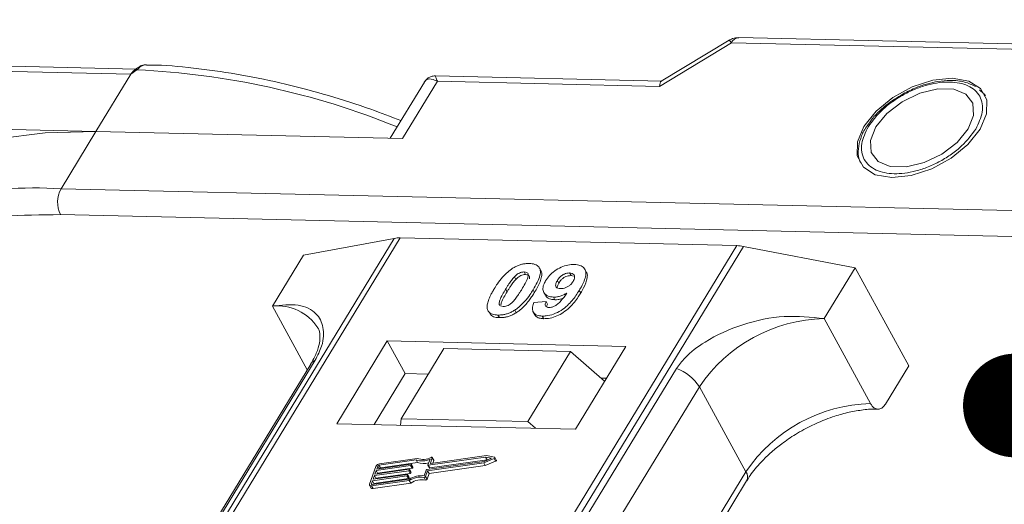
# Model space of a CAD drawing. Header units: millimetres. Extents: x 1675 to 3137, y 343 to 1376.
# Tile 82 of 84: x 2945 to 2992, y 1165 to 1188. Entities that reach past the tile are written whole.
import ezdxf

# ---------------------------------------------------------------- set-up
doc = ezdxf.new("R2010")
doc.units = ezdxf.units.MM
doc.styles.get("Standard").update_dxf_attribs({"font": '仿宋_GB2312.ttf', "width": 0.8})
doc.dimstyles.new('ISO-25.1', dxfattribs={"dimtxt": 6, "dimasz": 5, "dimexe": 3.5, "dimexo": 0.625, "dimgap": 1.5, "dimtad": 1, "dimtoh": 1, "dimtxsty": 'Standard', "dimcen": 2.5, "dimadec": 0, "dimazin": 0, "dimtfac": 1, "dimtmove": 0, "dimatfit": 3, "dimfxl": 0, "dimarcsym": 0})

msp = doc.modelspace()

# ---------------------------------------------------------------- linework, layer by layer
at = {"color": 7, "linetype": 'Continuous', "lineweight": 15}
for p, q in [((3017.103, 1186.543), (2979.363, 1187.409)), ((2975.535, 1185.061), (2978.998, 1187.159)), ((2978.886, 1187.282), (2975.624, 1185.304)), ((2978.998, 1187.159), (3016.738, 1186.293)), ((2950.321, 1185.897), (2915.784, 1186.689)), ((2915.881, 1186.429), (2950.064, 1185.645)), ((2950.064, 1185.645), (2948.384, 1182.883)), ((2950.363, 1185.856), (2950.064, 1185.645)), ((2975.644, 1185.316), (2964.738, 1185.566)), ((2964.209, 1185.268), (2962.559, 1182.558)), ((2963.154, 1182.544), (2964.835, 1185.306)), ((2964.835, 1185.306), (2975.535, 1185.061)), ((2991.145, 1184.72), (2990.949, 1184.894)), ((2991.175, 1184.7), (2991.243, 1184.609)), ((2948.384, 1182.883), (2934.44, 1183.203)), ((2985.649, 1183.305), (2985.542, 1183.153)), ((2946.703, 1180.121), (2948.384, 1182.883)), ((2948.384, 1182.883), (2963.154, 1182.544)), ((3012.069, 1178.621), (2946.703, 1180.121)), ((3012.04, 1177.377), (2946.674, 1178.877)), ((2962.757, 1177.733), (2940.968, 1141.923)), ((2941.237, 1141.917), (2963.043, 1177.754)), ((2958.38, 1176.927), (2962.757, 1177.733)), ((2963.043, 1177.754), (2979.26, 1177.382)), ((2979.26, 1177.382), (2957.454, 1141.545)), ((2957.787, 1141.538), (2979.576, 1177.347)), ((2979.576, 1177.347), (2984.958, 1176.318)), ((2958.38, 1176.927), (2956.886, 1174.472)), ((2969.019, 1176.114), (2969.088, 1175.988)), ((2969.817, 1176.184), (2969.748, 1176.31)), ((2971.273, 1175.938), (2971.204, 1176.064)), ((2972.004, 1176.119), (2971.935, 1176.245)), ((2983.464, 1173.862), (2984.958, 1176.318)), ((2984.958, 1176.318), (2987.544, 1171.59)), ((2968.547, 1175.88), (2968.616, 1175.754)), ((2970.619, 1175.705), (2970.688, 1175.578)), ((2971.273, 1175.938), (2971.401, 1175.912)), ((2968.125, 1175.29), (2968.194, 1175.163)), ((2969.517, 1175.128), (2969.448, 1175.254)), ((2969.965, 1175.125), (2970.034, 1174.999)), ((2971.74, 1175.099), (2971.671, 1175.225)), ((2969.489, 1174.646), (2970.073, 1174.685)), ((2970.073, 1174.685), (2970.142, 1174.559)), ((2970.43, 1174.901), (2970.499, 1174.774)), ((2956.886, 1174.472), (2958.568, 1171.397)), ((2967.33, 1174.173), (2967.399, 1174.047)), ((2968.562, 1174.271), (2968.631, 1174.145)), ((2969.454, 1174.181), (2969.523, 1174.054)), ((2967.755, 1174.036), (2967.824, 1173.91)), ((2969.888, 1173.987), (2969.957, 1173.861)), ((2985.705, 1169.765), (2983.464, 1173.862)), ((2962.417, 1172.79), (2959.989, 1168.8)), ((2973.91, 1172.526), (2962.417, 1172.79)), ((2962.417, 1172.79), (2963.279, 1171.214)), ((2963.085, 1169.04), (2965.14, 1172.416)), ((2971.245, 1172.276), (2965.14, 1172.416)), ((2971.245, 1172.276), (2969.191, 1168.9)), ((2972.89, 1170.849), (2971.245, 1172.276)), ((2971.482, 1168.536), (2973.91, 1172.526)), ((2943.634, 1146.688), (2958.947, 1171.854)), ((2958.732, 1171.667), (2943.42, 1146.501)), ((2976.351, 1171.454), (2961.038, 1146.289)), ((2986.424, 1169.748), (2987.544, 1171.59)), ((2963.279, 1171.214), (2961.786, 1168.759)), ((2964.392, 1171.188), (2963.279, 1171.214)), ((2972.976, 1170.991), (2972.719, 1170.997)), ((2962.146, 1145.411), (2977.459, 1170.577)), ((2979.7, 1166.48), (2977.459, 1170.577)), ((2963.062, 1168.729), (2963.085, 1169.04)), ((2963.085, 1169.04), (2969.191, 1168.9)), ((2969.191, 1168.9), (2969.559, 1168.58)), ((2959.989, 1168.8), (2971.482, 1168.536)), ((2963.81, 1167.051), (2962.022, 1166.797)), ((2963.864, 1167.126), (2962.047, 1166.868)), ((2963.879, 1166.925), (2963.81, 1167.051)), ((2964.323, 1166.585), (2967.082, 1166.977)), ((2964.383, 1166.812), (2964.481, 1167.087)), ((2967.159, 1167.19), (2964.399, 1166.798)), ((2964.468, 1166.672), (2967.228, 1167.064)), ((2964.5, 1166.896), (2964.592, 1167.153)), ((2967.203, 1167.263), (2964.516, 1166.882)), ((2964.661, 1167.045), (2964.592, 1167.171)), ((2964.592, 1167.153), (2964.661, 1167.027)), ((2964.614, 1166.896), (2964.661, 1167.027)), ((2967.075, 1166.909), (2967.567, 1167.116)), ((2967.082, 1166.977), (2967.444, 1167.129)), ((2967.144, 1166.783), (2967.636, 1166.99)), ((2967.444, 1167.129), (2967.159, 1167.19)), ((2967.228, 1167.064), (2967.159, 1167.19)), ((2967.591, 1167.181), (2967.203, 1167.263)), ((2967.228, 1167.064), (2967.268, 1167.055)), ((2967.567, 1167.116), (2967.636, 1166.99)), ((2967.675, 1167.045), (2967.606, 1167.171)), ((2961.872, 1166.742), (2961.566, 1165.891)), ((2963.458, 1166.53), (2961.798, 1166.294)), ((2961.823, 1166.365), (2963.483, 1166.601)), ((2961.887, 1166.542), (2961.823, 1166.365)), ((2963.547, 1166.778), (2961.887, 1166.542)), ((2961.956, 1166.416), (2961.887, 1166.542)), ((2961.912, 1166.613), (2963.573, 1166.849)), ((2961.963, 1166.755), (2961.912, 1166.613)), ((2961.956, 1166.416), (2963.616, 1166.652)), ((2962.032, 1166.63), (2961.963, 1166.755)), ((2962.022, 1166.797), (2962.091, 1166.671)), ((2962.091, 1166.671), (2963.879, 1166.925)), ((2963.527, 1166.404), (2963.458, 1166.53)), ((2963.5, 1166.586), (2963.487, 1166.551)), ((2963.556, 1166.425), (2963.487, 1166.551)), ((2963.569, 1166.469), (2963.5, 1166.595)), ((2963.569, 1166.46), (2963.5, 1166.586)), ((2963.616, 1166.652), (2963.547, 1166.778)), ((2963.589, 1166.834), (2963.576, 1166.799)), ((2963.645, 1166.673), (2963.576, 1166.799)), ((2963.658, 1166.717), (2963.589, 1166.844)), ((2963.658, 1166.708), (2963.589, 1166.834)), ((2963.645, 1166.673), (2963.658, 1166.708)), ((2964.195, 1166.29), (2964.294, 1166.564)), ((2964.268, 1166.25), (2964.366, 1166.524)), ((2964.366, 1166.524), (2967.075, 1166.909)), ((2964.435, 1166.398), (2964.366, 1166.524)), ((2964.383, 1166.803), (2964.452, 1166.677)), ((2964.468, 1166.672), (2964.399, 1166.798)), ((2964.435, 1166.398), (2967.144, 1166.783)), ((2964.508, 1166.882), (2964.5, 1166.896)), ((2967.144, 1166.783), (2967.075, 1166.909)), ((2961.708, 1166.046), (2961.658, 1165.904)), ((2961.665, 1165.804), (2963.482, 1166.062)), ((2961.691, 1165.875), (2963.478, 1166.129)), ((2963.369, 1166.281), (2961.708, 1166.046)), ((2961.777, 1165.92), (2961.708, 1166.046)), ((2961.734, 1166.117), (2963.394, 1166.352)), ((2961.798, 1166.294), (2961.734, 1166.117)), ((2961.777, 1165.92), (2963.438, 1166.155)), ((2961.867, 1166.168), (2961.798, 1166.294)), ((2961.854, 1166.134), (2961.867, 1166.168)), ((2961.867, 1166.168), (2963.527, 1166.404)), ((2961.944, 1166.382), (2961.956, 1166.416)), ((2963.438, 1166.155), (2963.369, 1166.281)), ((2963.411, 1166.338), (2963.398, 1166.302)), ((2963.467, 1166.176), (2963.398, 1166.302)), ((2963.479, 1166.221), (2963.411, 1166.347)), ((2963.411, 1166.338), (2963.48, 1166.212)), ((2963.467, 1166.176), (2963.48, 1166.212)), ((2963.551, 1165.936), (2963.482, 1166.062)), ((2963.556, 1166.425), (2963.569, 1166.46)), ((2964.191, 1166.208), (2964.259, 1166.082)), ((2964.337, 1166.124), (2964.268, 1166.25)), ((2964.337, 1166.124), (2964.435, 1166.398)), ((2979.7, 1166.48), (2964.431, 1141.385)), ((2964.728, 1141.378), (2979.734, 1166.039)), ((2961.567, 1165.836), (2961.636, 1165.71)), ((2961.658, 1165.904), (2961.673, 1165.875)), ((2961.734, 1165.678), (2961.665, 1165.804)), ((2961.734, 1165.678), (2963.551, 1165.936)), ((2961.765, 1165.885), (2961.777, 1165.92))]:
    msp.add_line(p, q, dxfattribs=at)
at = {"color": 7, "linetype": 'Continuous', "lineweight": 15, "flags": 128}
for points in [[(2950.363, 1185.856), (2950.347, 1185.866), (2950.332, 1185.873), (2950.319, 1185.878), (2950.307, 1185.88), (2950.298, 1185.88), (2950.291, 1185.876), (2950.286, 1185.87), (2950.283, 1185.861)], [(2989.642, 1185.453), (2988.705, 1185.355), (2987.717, 1185.033), (2986.775, 1184.518), (2985.971, 1183.86), (2985.384, 1183.123), (2985.071, 1182.38), (2985.062, 1181.704), (2985.36, 1181.16), (2985.934, 1180.802), (2986.728, 1180.665), (2987.665, 1180.762), (2988.653, 1181.084), (2989.595, 1181.6), (2990.399, 1182.258), (2990.986, 1182.995), (2991.299, 1183.737), (2991.308, 1184.414), (2991.01, 1184.958), (2990.436, 1185.316), (2989.642, 1185.453)], [(2985.958, 1183.11), (2985.697, 1182.456), (2985.735, 1181.875), (2986.069, 1181.437), (2986.658, 1181.194), (2987.431, 1181.176), (2988.296, 1181.385), (2989.147, 1181.797), (2989.881, 1182.36), (2990.412, 1183.008), (2990.673, 1183.662), (2990.635, 1184.243), (2990.301, 1184.681), (2989.712, 1184.924), (2988.939, 1184.942), (2988.074, 1184.732), (2987.223, 1184.321), (2986.489, 1183.758), (2985.958, 1183.11)], [(2948.384, 1182.883), (2945.932, 1182.825), (2943.633, 1182.536), (2941.513, 1182.02), (2939.595, 1181.282), (2937.9, 1180.33), (2936.446, 1179.174), (2935.25, 1177.828), (2935.07, 1177.577)], [(2964.538, 1167.176), (2964.55, 1167.18), (2964.562, 1167.182), (2964.572, 1167.182), (2964.581, 1167.18), (2964.588, 1167.176), (2964.593, 1167.169), (2964.594, 1167.162), (2964.592, 1167.153)], [(2967.591, 1167.181), (2967.6, 1167.177), (2967.606, 1167.171), (2967.609, 1167.162), (2967.607, 1167.152), (2967.601, 1167.142), (2967.592, 1167.132), (2967.581, 1167.123), (2967.567, 1167.116)], [(2967.636, 1166.99), (2967.65, 1166.997), (2967.661, 1167.006), (2967.67, 1167.016), (2967.676, 1167.026), (2967.678, 1167.036), (2967.675, 1167.045)], [(2963.483, 1166.601), (2963.488, 1166.601), (2963.492, 1166.601), (2963.495, 1166.599), (2963.498, 1166.598), (2963.5, 1166.595), (2963.501, 1166.593), (2963.501, 1166.59), (2963.5, 1166.586)], [(2963.573, 1166.849), (2963.577, 1166.849), (2963.581, 1166.849), (2963.584, 1166.848), (2963.587, 1166.846), (2963.589, 1166.844), (2963.59, 1166.841), (2963.59, 1166.838), (2963.589, 1166.834)], [(2964.399, 1166.798), (2964.395, 1166.798), (2964.391, 1166.798), (2964.388, 1166.799), (2964.385, 1166.801), (2964.383, 1166.803), (2964.382, 1166.806), (2964.382, 1166.809), (2964.383, 1166.812)], [(2964.516, 1166.882), (2964.512, 1166.882), (2964.508, 1166.882), (2964.505, 1166.883), (2964.502, 1166.885), (2964.5, 1166.887), (2964.499, 1166.89), (2964.499, 1166.893), (2964.5, 1166.896)], [(2963.394, 1166.352), (2963.399, 1166.353), (2963.402, 1166.352), (2963.406, 1166.351), (2963.409, 1166.349), (2963.41, 1166.347), (2963.411, 1166.344), (2963.412, 1166.341), (2963.411, 1166.338)], [(2961.665, 1165.804), (2961.639, 1165.802), (2961.615, 1165.805), (2961.595, 1165.811), (2961.579, 1165.821), (2961.568, 1165.835), (2961.562, 1165.852), (2961.561, 1165.87), (2961.566, 1165.891)], [(2961.658, 1165.904), (2961.656, 1165.897), (2961.656, 1165.891), (2961.658, 1165.885), (2961.662, 1165.881), (2961.667, 1165.877), (2961.674, 1165.875), (2961.682, 1165.874), (2961.691, 1165.875)]]:
    msp.add_lwpolyline(points, dxfattribs=at)
at = {"color": 7, "linetype": 'Continuous', "lineweight": 15}
for centre, radius, start, end in [((2979.396, 1186.968), 0.443, 94.3757, 154.3004), ((2978.766, 1187.06), 0.252, 23.1821, 61.5127), ((2948.63, 1147.982), 37.913, 67.8978, 87.3791), ((2945.432, 1162.543), 17.623, 85.8654, 121.5842), ((2947.889, 1179.471), 1.352, 151.2883, 206.0774), ((2963.003, 1176.351), 1.404, 88.3644, 100.0749), ((2979.208, 1175.459), 1.923, 78.9596, 88.4511), ((2957.126, 1172.165), 2.32, 32.7281, 95.9449), ((2983.631, 1166.425), 7.439, 91.2925, 146.0732), ((2959.145, 1171.41), 0.486, 114.0472, 148.0355), ((2975.709, 1169.505), 2.052, 31.4947, 71.765), ((2985.873, 1162.328), 7.439, 91.2925, 146.0732), ((2964.101, 1167.91), 0.907, 251.2927, 294.8085), ((2964.146, 1167.895), 0.819, 249.8549, 298.6145), ((2964.641, 1167.036), 0.0214, 336.1246, 26.8104), ((2962.077, 1166.641), 0.229, 97.4207, 153.8527), ((2962.032, 1166.721), 0.0762, 97.4207, 153.8527), ((2962.101, 1166.595), 0.0769, 97.5763, 152.4403), ((2963.453, 1166.567), 0.0381, 277.4207, 333.8527), ((2963.542, 1166.816), 0.0381, 277.4207, 333.8527), ((2963.611, 1166.69), 0.0381, 277.4207, 333.8527), ((2963.648, 1166.713), 0.011, 336.9348, 26.0002), ((2964.16, 1167.727), 0.85, 250.6487, 287.8017), ((2964.328, 1166.547), 0.0381, 97.4207, 153.8527), ((2964.464, 1166.686), 0.0149, 216.6597, 287.1115), ((2963.364, 1166.319), 0.0381, 277.4207, 333.8527), ((2963.433, 1166.193), 0.0381, 277.4207, 333.8527), ((2964.082, 1165.122), 1.173, 84.4424, 120.9301), ((2963.47, 1166.216), 0.011, 336.9348, 26.0002), ((2964.024, 1165.225), 0.998, 80.3986, 122.9491), ((2963.522, 1166.441), 0.0381, 277.4207, 333.8527), ((2964.093, 1165.099), 0.998, 80.3986, 122.9491), ((2963.559, 1166.464), 0.011, 336.9348, 26.0002), ((2964.201, 1166.281), 0.0736, 261.7629, 334.647), ((2964.27, 1166.155), 0.0736, 261.7629, 334.647), ((2979.359, 1166.232), 0.422, 332.7392, 35.9387), ((2961.708, 1165.763), 0.0892, 216.6597, 287.1115)]:
    msp.add_arc(centre, radius, start, end, dxfattribs=at)
msp.add_ellipse((2975.88, 1184.43), major_axis=(-0.236, 0.883), ratio=0.289398, start_param=0.084261, end_param=0.701056, dxfattribs=at)
for points, knots in [([(2979.363, 1187.405), (2979.256, 1187.402), (2979.087, 1187.396), (2978.946, 1187.304), (2978.893, 1187.27)], [0, 0, 0, 0, 0.626203, 1, 1, 1, 1]), ([(2950.779, 1186.098), (2950.735, 1186.095), (2950.64, 1186.089), (2950.471, 1186.016), (2950.359, 1185.929), (2950.291, 1185.876)], [0, 0, 0, 0, 0.2496368, 0.538323, 1, 1, 1, 1]), ([(2950.82, 1186.099), (2950.815, 1186.1), (2950.775, 1186.112), (2950.695, 1186.088), (2950.581, 1186.04), (2950.471, 1185.958), (2950.397, 1185.888), (2950.363, 1185.856)], [0, 0, 0, 0, 0.0330436, 0.2854264, 0.5318753, 0.785768, 1, 1, 1, 1]), ([(2963.078, 1183.411), (2962.596, 1183.597), (2961.434, 1184.045), (2959.572, 1184.636), (2957.496, 1185.193), (2955.404, 1185.631), (2953.328, 1185.93), (2951.792, 1186.082), (2950.977, 1186.088), (2950.819, 1186.089)], [0, 0, 0, 0, 0.114988, 0.276983, 0.443362, 0.612888, 0.784719, 0.958276, 1, 1, 1, 1]), ([(2950.298, 1185.88), (2950.285, 1185.87), (2950.259, 1185.852), (2950.234, 1185.832), (2950.221, 1185.823)], [0, 0, 0, 0, 0.518796, 1, 1, 1, 1]), ([(2964.736, 1185.566), (2964.672, 1185.562), (2964.562, 1185.556), (2964.378, 1185.471), (2964.294, 1185.374), (2964.248, 1185.322)], [0, 0, 0, 0, 0.3893829, 0.6668621, 1, 1, 1, 1]), ([(2964.737, 1185.56), (2964.737, 1185.562), (2964.736, 1185.586), (2964.759, 1185.503), (2964.81, 1185.372), (2964.835, 1185.306)], [0, 0, 0, 0, 0.044563, 0.521846, 1, 1, 1, 1]), ([(2964.835, 1185.306), (2964.695, 1185.363), (2964.479, 1185.45), (2964.284, 1185.382), (2964.213, 1185.269), (2964.181, 1185.217)], [0, 0, 0, 0, 0.498413, 0.772928, 1, 1, 1, 1]), ([(2985.599, 1183.118), (2985.803, 1183.395), (2986.118, 1183.823), (2986.753, 1184.331), (2987.301, 1184.674), (2987.887, 1184.952), (2988.652, 1185.205), (2989.562, 1185.322), (2990.306, 1185.167), (2990.747, 1184.887), (2990.984, 1184.59), (2991.104, 1184.231), (2991.113, 1183.708), (2990.905, 1183.278), (2990.771, 1183)], [0, 0, 0, 0, 0.1197215, 0.184837, 0.25, 0.3151155, 0.3802785, 0.5, 0.6197215, 0.684837, 0.75, 0.8151155, 0.8802785, 1, 1, 1, 1]), ([(2990.769, 1185.054), (2990.597, 1185.136), (2990.241, 1185.304), (2989.606, 1185.363), (2989, 1185.313), (2988.45, 1185.192), (2987.883, 1185.007), (2987.494, 1184.812), (2987.284, 1184.706)], [0, 0, 0, 0, 0.1912901, 0.3970639, 0.559818, 0.6867563, 0.8302953, 1, 1, 1, 1]), ([(2987.284, 1184.706), (2987.002, 1184.534), (2986.609, 1184.295), (2986.124, 1183.869), (2985.836, 1183.581), (2985.691, 1183.367), (2985.649, 1183.305)], [0, 0, 0, 0, 0.431946, 0.604262, 0.884419, 1, 1, 1, 1]), ([(2985.542, 1183.153), (2985.514, 1183.115), (2985.371, 1182.919), (2985.21, 1182.545), (2985.096, 1182.047), (2985.098, 1181.627), (2985.21, 1181.416), (2985.246, 1181.348)], [0, 0, 0, 0, 0.062547, 0.320218, 0.586185, 0.865747, 1, 1, 1, 1]), ([(2990.771, 1183), (2990.567, 1182.722), (2990.252, 1182.295), (2989.617, 1181.787), (2989.069, 1181.444), (2988.483, 1181.166), (2987.718, 1180.913), (2986.808, 1180.796), (2986.064, 1180.951), (2985.623, 1181.231), (2985.386, 1181.528), (2985.266, 1181.887), (2985.257, 1182.409), (2985.465, 1182.84), (2985.599, 1183.118)], [0, 0, 0, 0, 0.1197215, 0.184837, 0.25, 0.3151155, 0.3802785, 0.5, 0.6197215, 0.684837, 0.75, 0.8151155, 0.8802785, 1, 1, 1, 1]), ([(2946.674, 1178.877), (2945.742, 1178.869), (2943.847, 1178.853), (2941.224, 1178.43), (2939, 1177.737), (2937.39, 1176.997), (2936.652, 1176.469), (2936.391, 1176.282)], [0, 0, 0, 0, 0.228681, 0.464455, 0.706869, 0.896356, 1, 1, 1, 1]), ([(2968.461, 1176.289), (2968.512, 1176.319), (2968.615, 1176.38), (2968.779, 1176.448), (2968.946, 1176.496), (2969.081, 1176.516), (2969.189, 1176.523), (2969.242, 1176.523), (2969.268, 1176.523)], [0, 0, 0, 0, 0.193776, 0.3936, 0.587864, 0.788908, 0.894169, 1, 1, 1, 1]), ([(2969.268, 1176.523), (2969.361, 1176.515), (2969.549, 1176.498), (2969.728, 1176.37), (2969.813, 1176.185), (2969.77, 1175.813), (2969.585, 1175.491), (2969.448, 1175.254)], [0, 0, 0, 0, 0.147566, 0.296688, 0.431278, 0.580404, 1, 1, 1, 1]), ([(2970.052, 1175.693), (2970.107, 1175.776), (2970.22, 1175.941), (2970.481, 1176.171), (2970.793, 1176.348), (2971.132, 1176.462), (2971.336, 1176.469), (2971.443, 1176.473)], [0, 0, 0, 0, 0.197927, 0.397728, 0.597413, 0.790584, 1, 1, 1, 1]), ([(2971.443, 1176.473), (2971.536, 1176.464), (2971.723, 1176.447), (2971.906, 1176.317), (2972.002, 1176.125), (2971.974, 1175.792), (2971.823, 1175.479), (2971.693, 1175.261), (2971.671, 1175.225)], [0, 0, 0, 0, 0.148288, 0.2977445, 0.4437132, 0.6077915, 0.9347078, 1, 1, 1, 1]), ([(2967.573, 1175.302), (2967.624, 1175.384), (2967.741, 1175.57), (2967.991, 1175.894), (2968.249, 1176.151), (2968.44, 1176.275), (2968.461, 1176.289)], [0, 0, 0, 0, 0.236731, 0.537555, 0.949668, 1, 1, 1, 1]), ([(2968.547, 1175.88), (2968.59, 1175.922), (2968.659, 1175.991), (2968.784, 1176.066), (2968.897, 1176.105), (2968.975, 1176.113), (2969.014, 1176.114), (2969.019, 1176.114)], [0, 0, 0, 0, 0.334804, 0.542561, 0.750382, 0.970721, 1, 1, 1, 1]), ([(2969.019, 1176.114), (2969.058, 1176.109), (2969.128, 1176.102), (2969.194, 1176.053), (2969.22, 1175.96), (2969.186, 1175.79), (2969.064, 1175.549), (2968.954, 1175.365), (2968.899, 1175.272)], [0, 0, 0, 0, 0.1046136, 0.1888141, 0.2735119, 0.444127, 0.7194809, 1, 1, 1, 1]), ([(2969.517, 1175.128), (2969.566, 1175.21), (2969.716, 1175.466), (2969.86, 1175.803), (2969.883, 1176.081), (2969.822, 1176.156), (2969.805, 1176.177)], [0, 0, 0, 0, 0.220552, 0.687786, 0.91457, 1, 1, 1, 1]), ([(2970.619, 1175.705), (2970.654, 1175.758), (2970.71, 1175.842), (2970.831, 1175.951), (2970.949, 1176.015), (2971.08, 1176.058), (2971.16, 1176.062), (2971.204, 1176.064)], [0, 0, 0, 0, 0.2913202, 0.4655393, 0.6416315, 0.798664, 1, 1, 1, 1]), ([(2971.204, 1176.064), (2971.25, 1176.058), (2971.344, 1176.047), (2971.425, 1175.972), (2971.458, 1175.873), (2971.431, 1175.76), (2971.39, 1175.686), (2971.371, 1175.652)], [0, 0, 0, 0, 0.207955, 0.420406, 0.62732, 0.827707, 1, 1, 1, 1]), ([(2971.74, 1175.099), (2971.788, 1175.181), (2971.933, 1175.428), (2972.061, 1175.762), (2972.069, 1176.025), (2972.006, 1176.098), (2971.993, 1176.113)], [0, 0, 0, 0, 0.227122, 0.68486, 0.934898, 1, 1, 1, 1]), ([(2968.125, 1175.29), (2968.151, 1175.33), (2968.201, 1175.412), (2968.273, 1175.523), (2968.34, 1175.622), (2968.403, 1175.708), (2968.47, 1175.795), (2968.521, 1175.852), (2968.547, 1175.88)], [0, 0, 0, 0, 0.205942, 0.411959, 0.558149, 0.704502, 0.851801, 1, 1, 1, 1]), ([(2968.194, 1175.163), (2968.22, 1175.204), (2968.27, 1175.286), (2968.342, 1175.397), (2968.409, 1175.496), (2968.472, 1175.582), (2968.539, 1175.669), (2968.59, 1175.726), (2968.616, 1175.754)], [0, 0, 0, 0, 0.2059417, 0.4119594, 0.558149, 0.7045024, 0.8518015, 1, 1, 1, 1]), ([(2968.616, 1175.754), (2968.659, 1175.796), (2968.728, 1175.864), (2968.853, 1175.94), (2968.966, 1175.979), (2969.044, 1175.987), (2969.083, 1175.988), (2969.088, 1175.988)], [0, 0, 0, 0, 0.334804, 0.542561, 0.750382, 0.970721, 1, 1, 1, 1]), ([(2969.088, 1175.988), (2969.127, 1175.983), (2969.197, 1175.976), (2969.262, 1175.926), (2969.285, 1175.859), (2969.273, 1175.805), (2969.267, 1175.779)], [0, 0, 0, 0, 0.293658, 0.530016, 0.767769, 1, 1, 1, 1]), ([(2970.43, 1174.901), (2970.337, 1174.91), (2970.151, 1174.93), (2969.98, 1175.069), (2969.902, 1175.261), (2969.935, 1175.48), (2970.016, 1175.629), (2970.052, 1175.693)], [0, 0, 0, 0, 0.2101886, 0.4217733, 0.6236035, 0.8370344, 1, 1, 1, 1]), ([(2970.772, 1175.308), (2970.726, 1175.312), (2970.64, 1175.321), (2970.557, 1175.381), (2970.526, 1175.464), (2970.547, 1175.576), (2970.592, 1175.656), (2970.619, 1175.705)], [0, 0, 0, 0, 0.213937, 0.398075, 0.583091, 0.751666, 1, 1, 1, 1]), ([(2970.606, 1175.357), (2970.608, 1175.383), (2970.615, 1175.453), (2970.66, 1175.53), (2970.688, 1175.578)], [0, 0, 0, 0, 0.366323, 1, 1, 1, 1]), ([(2970.688, 1175.578), (2970.723, 1175.632), (2970.779, 1175.716), (2970.9, 1175.825), (2971.018, 1175.889), (2971.149, 1175.932), (2971.229, 1175.936), (2971.273, 1175.938)], [0, 0, 0, 0, 0.29132, 0.465539, 0.641632, 0.798664, 1, 1, 1, 1]), ([(2971.371, 1175.652), (2971.338, 1175.603), (2971.283, 1175.522), (2971.158, 1175.42), (2971.031, 1175.354), (2970.896, 1175.311), (2970.814, 1175.309), (2970.772, 1175.308)], [0, 0, 0, 0, 0.267394, 0.447214, 0.627122, 0.813065, 1, 1, 1, 1]), ([(2967.251, 1174.304), (2967.243, 1174.338), (2967.227, 1174.406), (2967.238, 1174.553), (2967.288, 1174.744), (2967.378, 1174.951), (2967.476, 1175.138), (2967.54, 1175.248), (2967.573, 1175.302)], [0, 0, 0, 0, 0.1184406, 0.2393457, 0.4595932, 0.6849248, 0.8422399, 1, 1, 1, 1]), ([(2968.004, 1174.446), (2967.958, 1174.452), (2967.884, 1174.462), (2967.825, 1174.518), (2967.806, 1174.613), (2967.843, 1174.783), (2967.967, 1175.023), (2968.072, 1175.2), (2968.125, 1175.29)], [0, 0, 0, 0, 0.12537, 0.20229, 0.279179, 0.464758, 0.730582, 1, 1, 1, 1]), ([(2967.897, 1174.531), (2967.901, 1174.565), (2967.916, 1174.681), (2968.04, 1174.898), (2968.143, 1175.074), (2968.194, 1175.163)], [0, 0, 0, 0, 0.166989, 0.580698, 1, 1, 1, 1]), ([(2968.899, 1175.272), (2968.874, 1175.231), (2968.823, 1175.149), (2968.751, 1175.038), (2968.684, 1174.939), (2968.62, 1174.852), (2968.554, 1174.764), (2968.502, 1174.708), (2968.476, 1174.679)], [0, 0, 0, 0, 0.20527, 0.410616, 0.55715, 0.703844, 0.851471, 1, 1, 1, 1]), ([(2969.448, 1175.254), (2969.397, 1175.172), (2969.28, 1174.986), (2969.035, 1174.669), (2968.779, 1174.413), (2968.589, 1174.289), (2968.562, 1174.271)], [0, 0, 0, 0, 0.237281, 0.538591, 0.932677, 1, 1, 1, 1]), ([(2968.631, 1174.145), (2968.679, 1174.177), (2968.777, 1174.243), (2968.94, 1174.382), (2969.112, 1174.561), (2969.273, 1174.762), (2969.407, 1174.952), (2969.481, 1175.069), (2969.517, 1175.128)], [0, 0, 0, 0, 0.118595, 0.239509, 0.447458, 0.659935, 0.829685, 1, 1, 1, 1]), ([(2971.671, 1175.225), (2971.62, 1175.143), (2971.463, 1174.897), (2971.191, 1174.557), (2970.801, 1174.249), (2970.439, 1174.069), (2970.122, 1173.991), (2969.95, 1173.988), (2969.888, 1173.987)], [0, 0, 0, 0, 0.142337, 0.429127, 0.589943, 0.751205, 0.909895, 1, 1, 1, 1]), ([(2969.957, 1173.861), (2970.058, 1173.865), (2970.26, 1173.873), (2970.595, 1173.982), (2970.924, 1174.16), (2971.302, 1174.475), (2971.555, 1174.804), (2971.703, 1175.038), (2971.74, 1175.099)], [0, 0, 0, 0, 0.14324, 0.28761, 0.430449, 0.591135, 0.89544, 1, 1, 1, 1]), ([(2970.208, 1174.395), (2970.249, 1174.397), (2970.33, 1174.402), (2970.476, 1174.461), (2970.641, 1174.563), (2970.855, 1174.783), (2970.985, 1174.967), (2971.074, 1175.094)], [0, 0, 0, 0, 0.112015, 0.224355, 0.367768, 0.565827, 1, 1, 1, 1]), ([(2971.074, 1175.094), (2971.023, 1175.065), (2970.919, 1175.006), (2970.78, 1174.954), (2970.67, 1174.924), (2970.588, 1174.909), (2970.508, 1174.901), (2970.456, 1174.901), (2970.43, 1174.901)], [0, 0, 0, 0, 0.2434912, 0.4962659, 0.6182099, 0.7417038, 0.8701584, 1, 1, 1, 1]), ([(2968.476, 1174.679), (2968.433, 1174.637), (2968.364, 1174.569), (2968.24, 1174.494), (2968.128, 1174.455), (2968.05, 1174.446), (2968.01, 1174.446), (2968.004, 1174.446)], [0, 0, 0, 0, 0.333678, 0.540413, 0.747264, 0.961209, 1, 1, 1, 1]), ([(2969.888, 1173.987), (2969.795, 1173.996), (2969.626, 1174.013), (2969.468, 1174.13), (2969.399, 1174.306), (2969.427, 1174.49), (2969.476, 1174.613), (2969.489, 1174.646)], [0, 0, 0, 0, 0.242788, 0.438865, 0.634801, 0.900936, 1, 1, 1, 1]), ([(2970.073, 1174.685), (2970.053, 1174.636), (2970.022, 1174.56), (2970.033, 1174.47), (2970.079, 1174.421), (2970.143, 1174.399), (2970.19, 1174.396), (2970.208, 1174.395)], [0, 0, 0, 0, 0.344714, 0.529059, 0.714209, 0.892196, 1, 1, 1, 1]), ([(2970.045, 1175.005), (2970.059, 1174.975), (2970.101, 1174.881), (2970.262, 1174.795), (2970.429, 1174.781), (2970.499, 1174.774)], [0, 0, 0, 0, 0.20752, 0.66568, 1, 1, 1, 1]), ([(2970.499, 1174.774), (2970.548, 1174.775), (2970.649, 1174.778), (2970.782, 1174.807), (2970.86, 1174.834), (2970.881, 1174.842)], [0, 0, 0, 0, 0.409454, 0.83528, 1, 1, 1, 1]), ([(2958.947, 1171.854), (2959.065, 1172.088), (2959.366, 1172.688), (2959.378, 1173.483), (2959.023, 1174.188), (2958.208, 1174.603), (2957.325, 1174.516), (2956.886, 1174.472)], [0, 0, 0, 0, 0.1257134, 0.3212757, 0.5244662, 0.763484, 1, 1, 1, 1]), ([(2967.755, 1174.036), (2967.708, 1174.039), (2967.613, 1174.044), (2967.487, 1174.074), (2967.379, 1174.125), (2967.312, 1174.188), (2967.272, 1174.25), (2967.258, 1174.286), (2967.251, 1174.304)], [0, 0, 0, 0, 0.192635, 0.388697, 0.582015, 0.783044, 0.890959, 1, 1, 1, 1]), ([(2968.562, 1174.271), (2968.511, 1174.241), (2968.408, 1174.18), (2968.244, 1174.111), (2968.077, 1174.064), (2967.941, 1174.043), (2967.834, 1174.036), (2967.781, 1174.036), (2967.755, 1174.036)], [0, 0, 0, 0, 0.193769, 0.393564, 0.587886, 0.789131, 0.894283, 1, 1, 1, 1]), ([(2967.824, 1173.91), (2967.873, 1173.911), (2967.971, 1173.911), (2968.13, 1173.934), (2968.295, 1173.979), (2968.436, 1174.036), (2968.548, 1174.094), (2968.603, 1174.128), (2968.631, 1174.145)], [0, 0, 0, 0, 0.193594, 0.390501, 0.584817, 0.78683, 0.892868, 1, 1, 1, 1]), ([(2970.103, 1174.418), (2970.106, 1174.444), (2970.11, 1174.489), (2970.132, 1174.538), (2970.142, 1174.559)], [0, 0, 0, 0, 0.569737, 1, 1, 1, 1]), ([(2967.402, 1174.05), (2967.415, 1174.036), (2967.45, 1173.997), (2967.541, 1173.954), (2967.647, 1173.925), (2967.744, 1173.914), (2967.797, 1173.911), (2967.824, 1173.91)], [0, 0, 0, 0, 0.143925, 0.415852, 0.697483, 0.848301, 1, 1, 1, 1]), ([(2969.526, 1174.057), (2969.562, 1174.009), (2969.631, 1173.917), (2969.804, 1173.87), (2969.918, 1173.863), (2969.957, 1173.861)], [0, 0, 0, 0, 0.415852, 0.802138, 1, 1, 1, 1]), ([(2983.464, 1173.862), (2982.833, 1173.931), (2981.572, 1174.067), (2979.526, 1173.643), (2977.891, 1172.894), (2976.829, 1172.107), (2976.48, 1171.631), (2976.351, 1171.454)], [0, 0, 0, 0, 0.249096, 0.498243, 0.745205, 0.90541, 1, 1, 1, 1]), ([(2959.07, 1173.416), (2959.081, 1173.401), (2959.15, 1173.308), (2959.187, 1173.104), (2959.17, 1172.7), (2959.036, 1172.219), (2958.83, 1171.847), (2958.73, 1171.666)], [0, 0, 0, 0, 0.054359, 0.333223, 0.559722, 0.78604, 1, 1, 1, 1]), ([(2982.489, 1168.514), (2982.839, 1168.69), (2983.331, 1168.936), (2984.069, 1169.195), (2984.683, 1169.365), (2985.365, 1169.475), (2985.832, 1169.516), (2986.041, 1169.497), (2986.056, 1169.496)], [0, 0, 0, 0, 0.288391, 0.40474, 0.594322, 0.785544, 0.984773, 1, 1, 1, 1]), ([(2986.424, 1169.748), (2986.378, 1169.686), (2986.286, 1169.562), (2986.115, 1169.487), (2985.943, 1169.508), (2985.801, 1169.612), (2985.733, 1169.721), (2985.705, 1169.765)], [0, 0, 0, 0, 0.2146939, 0.4293877, 0.6440816, 0.8587754, 1, 1, 1, 1]), ([(2979.75, 1166.041), (2979.799, 1166.126), (2979.969, 1166.426), (2980.376, 1166.904), (2980.903, 1167.417), (2981.458, 1167.866), (2981.985, 1168.228), (2982.354, 1168.437), (2982.489, 1168.514)], [0, 0, 0, 0, 0.097286, 0.340622, 0.525469, 0.686972, 0.885597, 1, 1, 1, 1])]:
    msp.add_open_spline(points, degree=3, knots=knots, dxfattribs=at)
msp.add_open_spline([(2950.064, 1185.645), (2950.097, 1185.693), (2950.162, 1185.788), (2950.243, 1185.836), (2950.283, 1185.861)], degree=3, dxfattribs=at)

# ---------------------------------------------------------------- leaders
at = {"color": 5, "lineweight": 9}
for points in [[(2926.243, 1183.939), (2938.201, 1215.109), (2947.526, 1215.109)], [(2992.66, 1169.676), (3005.68, 1213.405), (3015.005, 1213.405)]]:
    msp.add_leader(points, dimstyle='ISO-25.1', override={"dimgap": 1.5, "dimtad": 0, "dimldrblk": 'Dot'}, dxfattribs=at)

doc.saveas('drawing.dxf')
